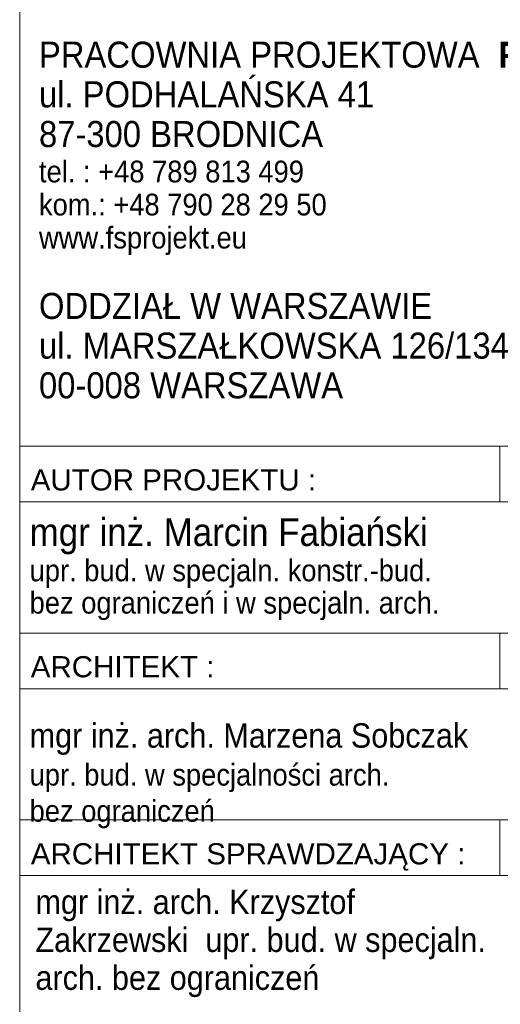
# Model space of a CAD drawing. Header units: centimetres. Extents: x 4440 to 22481, y -13438 to -10264.
# Tile 13 of 20: x 21873 to 22149, y -12867 to -12301. Entities that reach past the tile are written whole.
import ezdxf

# ---------------------------------------------------------------- set-up
doc = ezdxf.new("R2010")
doc.units = ezdxf.units.CM
doc.header["$MEASUREMENT"] = 0
doc.styles.add('GENERATED_STYLE_2', font='txt')

msp = doc.modelspace()

# ---------------------------------------------------------------- linework, layer by layer
at = {"color": 7, "linetype": 'Continuous', "lineweight": 13}
for p, q in [((21872.77, -12546.28), (22448.77, -12546.28)), ((22149.11, -12546.28), (22149.11, -12578.28)), ((21872.77, -12578.28), (22448.77, -12578.28)), ((21872.77, -12653.79), (22448.77, -12653.79)), ((22149.11, -12653.79), (22149.11, -12685.79)), ((21872.77, -12685.79), (22448.77, -12685.79)), ((21872.77, -12761.3), (22448.77, -12761.3)), ((22149.11, -12761.3), (22149.11, -12761.33)), ((22149.11, -12761.3), (22149.11, -12793.3)), ((21872.77, -12793.3), (22448.77, -12793.3))]:
    msp.add_line(p, q, dxfattribs=at)
at = {"color": 7, "linetype": 'Continuous', "lineweight": 13, "flags": 128}
msp.add_lwpolyline([(21872.77, -11161.7), (22448.77, -11161.7), (22448.77, -13438.44), (21872.77, -13438.44)], close=True, dxfattribs=at)

# ---------------------------------------------------------------- texts
at = {"color": 7, "linetype": 'Continuous', "lineweight": 13, "style": 'GENERATED_STYLE_2'}
for s, insert, char_height, attachment_point, line_spacing_factor in [('\\A1;{\\W0.900000x;\\pql;\\fArial|b0|i0|c238|p38;PRACOWNIA PROJEKTOWA\\fCourier New|b0|i0|c238|p53;\\H0.800000x; \\fArial|b1|i0|c238|p38;\\c223;\\H1.250000x;FS\\fArial|b1|i0|c238|p38;\\C152;projekt\\P\\pql;\\fArial|b0|i0|c238|p38;\\C7;ul. PODHALAŃSKA 41 \\P\\pql;\\fArial|b0|i0|c238|p38;87-300 BRODNICA        \\P\\pql;\\fArial|b0|i0|c238|p38;\\H0.833333x;tel. : +48 789 813 499\\P\\pql;\\fArial|b0|i0|c238|p38;kom.: +48 790 28 29 50\\P\\pql;\\fArial|b0|i0|c238|p38;www.fsprojekt.eu\\P\\pql;\\fArial|b0|i0|c238|p38;\\P\\pql;\\fArial|b0|i0|c238|p38;\\H1.200000x;ODDZIAŁ W WARSZAWIE\\P\\pql;\\fArial|b0|i0|c238|p38;ul. MARSZAŁKOWSKA 126/134 pok. 246\\P\\pql;\\fArial|b0|i0|c238|p38;00-008 WARSZAWA}', (21883.88, -12313.46), 15, 1, 0.912923), ('\\A1;{\\W0.900000x;\\pql;\\fArial|b0|i0|c238|p38;mgr inż. Marcin Fabiański\\P\\pql;\\fArial|b0|i0|c238|p38;\\H0.781250x;upr. bud. w specjaln. konstr.-bud. \\P\\pql;\\fArial|b0|i0|c238|p38;bez ograniczeń i w specjaln. arch.}', (21878.49, -12617.01), 16, 4, 0.892313), ('\\A1;{\\W0.900000x;\\pql;\\fArial|b0|i0|c238|p38;mgr inż. arch. Krzysztof \\P\\pql;\\fArial|b0|i0|c238|p38;Zakrzewski  \\fArial|b0|i0|c238|p38;upr. bud. w specjaln. \\P\\pql;\\fArial|b0|i0|c238|p38;arch. bez ograniczeń}', (21881.84, -12832.38), 14, 4, 0.935281)]:
    msp.add_mtext(s, dxfattribs=dict(at, insert=insert, char_height=char_height, attachment_point=attachment_point, line_spacing_factor=line_spacing_factor))
at = {"color": 7, "linetype": 'Continuous', "lineweight": 13, "attachment_point": 4, "style": 'GENERATED_STYLE_2'}
for s, insert, char_height in [('\\A1;{\\pql;\\fArial|b0|i0|c238|p38;AUTOR PROJEKTU :}', (21879.14, -12565.71), 12.16), ('\\A1;{\\pql;\\fArial|b0|i0|c238|p38;ARCHITEKT :}', (21879.14, -12673.22), 12.16), ('\\A1;{\\W0.900000x;\\pql;\\fArial|b0|i0|c238|p38;mgr inż. arch. Marzena Sobczak\\P\\pql;\\fArial|b0|i0|c238|p38;\\H0.892857x;upr. bud. w specjalności arch. \\P\\pql;\\fArial|b0|i0|c238|p38;bez ograniczeń\\P\\pql;\\fArial|b0|i0|c238|p38;\\H1.120000x;}', (21878.49, -12735.93), 14), ('\\A1;{\\pql;\\fArial|b0|i0|c238|p38;ARCHITEKT SPRAWDZAJĄCY :}', (21879.17, -12782.58), 12.16)]:
    msp.add_mtext(s, dxfattribs=dict(at, insert=insert, char_height=char_height))

doc.saveas('drawing.dxf')
